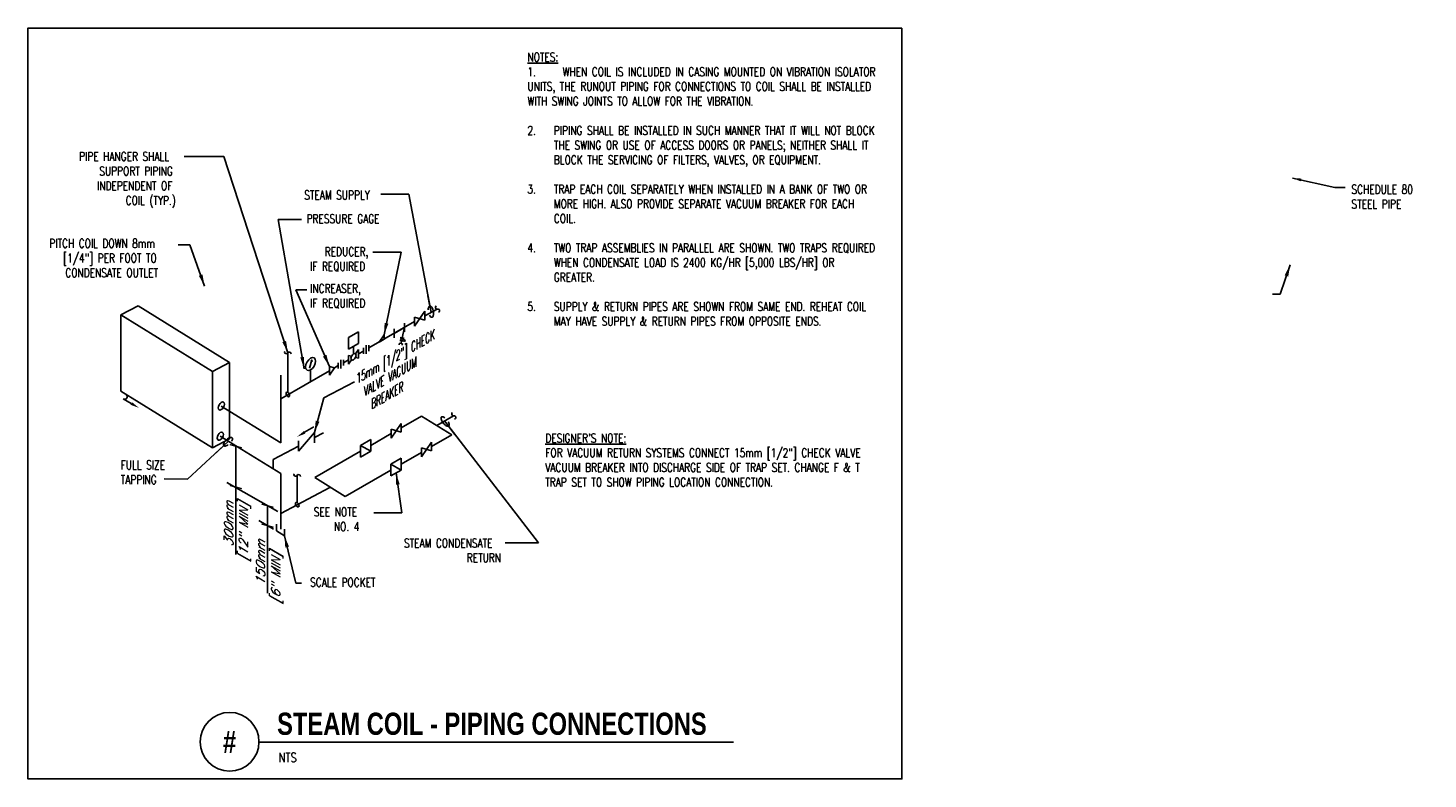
# Model space of a CAD drawing. Header units: inches. Extents: x -0.7 to 14.2, y -0.5 to 7.5.
import ezdxf
from ezdxf.enums import TextEntityAlignment as Align

# ---------------------------------------------------------------- set-up
doc = ezdxf.new("R2010")
doc.units = ezdxf.units.IN
doc.header["$MEASUREMENT"] = 0
doc.layers.add('G-ANNO-NPLT', color=7, linetype='Continuous', plot=False)
for name, color, linetype in [('M-DETL-DIMS', 1, 'Continuous'), ('M-DETL-HEVY', 5, 'Continuous'), ('M-DETL-MEDM', 4, 'Continuous'), ('M-DETL-TEXT', 2, 'Continuous')]:
    doc.layers.add(name, color=color, linetype=linetype)
doc.styles.add('BOLD', font='bold.shx', dxfattribs={"width": 0.9})
doc.styles.add('Romans', font='romans.shx', dxfattribs={"width": 0.75})
doc.dimstyles.new('VA-Dims', dxfattribs={"dimtxt": 0.09375, "dimasz": 0.09375, "dimexe": 0.09375, "dimexo": 0.03125, "dimgap": 0.02, "dimtad": 1, "dimdec": 5, "dimzin": 0, "dimdsep": 46, "dimlunit": 4, "dimtxsty": 'Romans', "dimblk": 'ARCHTICK', "dimcen": 0.09375, "dimclrd": 256, "dimclre": 256, "dimclrt": 256, "dimadec": 0, "dimazin": 0, "dimtfac": 1, "dimtdec": 5, "dimtofl": 0, "dimtmove": 0, "dimatfit": 3, "dimfxl": 1, "dimfrac": 2, "dimtolj": 1, "dimtzin": 0, "dimlwd": -1, "dimlwe": -1, "dimarcsym": 0})
doc.dimstyles.new('VA-Lead', dxfattribs={"dimtxt": 0.09375, "dimasz": 0.125, "dimexe": 0.125, "dimexo": 0.03125, "dimgap": 0.02, "dimtad": 1, "dimdec": 5, "dimzin": 0, "dimdsep": 46, "dimlunit": 4, "dimtxsty": 'Romans', "dimcen": 0.125, "dimclrd": 256, "dimclre": 256, "dimclrt": 256, "dimadec": 0, "dimazin": 0, "dimtfac": 1, "dimtdec": 5, "dimtofl": 0, "dimtmove": 0, "dimatfit": 3, "dimfxl": 1, "dimfrac": 2, "dimtolj": 1, "dimtzin": 0, "dimlwd": -1, "dimlwe": -1, "dimarcsym": 0})
doc.dimstyles.new('VA-Loop', dxfattribs={"dimtxt": 0.09375, "dimasz": 0.18, "dimexe": 0.125, "dimexo": 0.0625, "dimgap": 0.09, "dimtad": 0, "dimtih": 1, "dimtoh": 1, "dimdec": 4, "dimzin": 0, "dimdsep": 46, "dimtxsty": 'Romans', "dimcen": 0.09, "dimclrd": 256, "dimclre": 256, "dimclrt": 256, "dimadec": 0, "dimazin": 0, "dimtfac": 1, "dimtdec": 4, "dimtofl": 0, "dimtmove": 0, "dimatfit": 3, "dimldrblk": 'dimloop1', "dimfxl": 1, "dimtolj": 1, "dimtzin": 0, "dimlwd": -1, "dimlwe": -1, "dimarcsym": 0})

# ---------------------------------------------------------------- blocks, each defined once
blk = doc.blocks.new('_ArchTick')
at = {"color": 0, "linetype": 'ByBlock', "const_width": 0.15}
blk.add_lwpolyline([(-0.5, -0.5), (0.5, 0.5)], dxfattribs=at)
blk = doc.blocks.new('dimloop1')
blk.add_line((-0.383, 0), (-1, 0))
blk.add_lwpolyline([(0.15, -0.121, 0.038212), (0.207, -0.1, 0.102096), (0.278, -0.047, 0.184921), (0.296, 0, 0.184921), (0.278, 0.047, 0.102096), (0.207, 0.099, 0.060952), (0.115, 0.129, 0.047258), (-0.008, 0.14), (-0.078, 0.14, 0.047258), (-0.202, 0.129, 0.060952), (-0.294, 0.099, 0.102096), (-0.365, 0.047, 0.184921), (-0.383, 0, 0.184921), (-0.365, -0.047, 0.102096), (-0.294, -0.1, 0.060952), (-0.202, -0.129, 0.011023), (-0.173, -0.134, 0.047258)], format="xyb")

msp = doc.modelspace()

# ---------------------------------------------------------------- hatches: boundary and pattern name
at = {"layer": 'M-DETL-MEDM'}
msp.add_hatch(color=256, dxfattribs=at).paths.add_polyline_path([(2.311, 3.905), (2.322, 3.918), (2.326, 3.9)])

# ---------------------------------------------------------------- linework, layer by layer
at = {"layer": 'G-ANNO-NPLT', "color": 6}
msp.add_lwpolyline([(8.61, 7.451), (-0.701, 7.451), (-0.701, -0.547), (8.61, -0.547)], close=True, dxfattribs=at)
at = {"layer": 'M-DETL-DIMS'}
for p, q in [((1.513, 2.997), (1.513, 2.562)), ((1.961, 2.3), (1.419, 2.612)), ((1.513, 1.844), (1.513, 2.562)), ((1.851, 2.363), (1.851, 2.151)), ((1.915, 2.114), (1.757, 2.205)), ((1.851, 1.433), (1.851, 2.151))]:
    msp.add_line(p, q, dxfattribs=at)
at = {"layer": 'M-DETL-HEVY'}
for p, q in [((0.287, 4.396), (0.472, 4.493)), ((0.472, 4.493), (1.447, 3.89)), ((0.287, 4.396), (1.263, 3.793)), ((0.287, 4.396), (0.287, 3.582)), ((1.263, 3.793), (1.447, 3.89)), ((1.447, 3.89), (1.447, 3.076)), ((1.263, 3.793), (1.263, 2.979)), ((0.287, 3.582), (1.263, 2.979)), ((1.263, 2.979), (1.447, 3.076))]:
    msp.add_line(p, q, dxfattribs=at)
for centre in [(1.358, 3.425), (1.348, 3.103)]:
    msp.add_ellipse(centre, major_axis=(-0.0237, -0.041), ratio=0.57735, dxfattribs=at)
at = {"layer": 'M-DETL-MEDM'}
for p, q in [((3.418, 4.277), (3.526, 4.434)), ((3.418, 4.277), (3.418, 4.371)), ((3.418, 4.371), (3.526, 4.34)), ((3.526, 4.387), (3.66, 4.457)), ((3.526, 4.34), (3.526, 4.434)), ((2.821, 4.216), (2.713, 4.154)), ((2.821, 4.091), (2.821, 4.216)), ((2.93, 4.043), (3.418, 4.324)), ((3.039, 4.106), (3.093, 4.184)), ((3.093, 4.137), (3.093, 4.184)), ((3.309, 4.262), (3.201, 4.199)), ((3.201, 4.152), (3.201, 4.246)), ((3.309, 4.262), (3.286, 4.15)), ((3.309, 4.215), (3.309, 4.309)), ((2.713, 4.029), (2.713, 4.154)), ((2.713, 4.029), (2.821, 4.091)), ((2.767, 3.98), (2.767, 4.06)), ((2.875, 3.98), (2.875, 4.043)), ((2.902, 3.98), (2.902, 4.074)), ((2.93, 4.011), (2.93, 4.074)), ((3.039, 4.106), (3.093, 4.137)), ((3.3, 4.115), (3.259, 4.124)), ((3.306, 4.146), (3.265, 4.154)), ((3.279, 4.12), (3.273, 4.09)), ((3.295, 4.132), (3.316, 4.128)), ((3.316, 4.128), (3.311, 4.107)), ((2.067, 3.994), (2.067, 3.57)), ((2.298, 3.827), (2.322, 3.918)), ((2.311, 3.905), (2.322, 3.918)), ((2.326, 3.9), (2.311, 3.905)), ((2.322, 3.918), (2.326, 3.9)), ((2.605, 3.824), (2.605, 3.886)), ((2.632, 3.824), (2.632, 3.918)), ((2.659, 3.855), (2.659, 3.918)), ((2.659, 3.886), (2.713, 3.918)), ((2.713, 3.871), (2.713, 3.964)), ((2.713, 3.964), (2.746, 3.955)), ((2.713, 3.871), (2.746, 3.918)), ((2.789, 3.98), (2.821, 4.027)), ((2.789, 3.943), (2.821, 3.933)), ((2.821, 3.933), (2.821, 4.027)), ((2.821, 3.98), (2.875, 4.011)), ((1.993, 3.502), (2.51, 3.8)), ((1.993, 3.754), (1.993, 3.032)), ((2.31, 3.81), (2.31, 3.685)), ((2.51, 3.753), (2.51, 3.847)), ((2.51, 3.847), (2.564, 3.831)), ((2.51, 3.753), (2.564, 3.831)), ((2.564, 3.831), (2.605, 3.855)), ((1.358, 3.425), (1.993, 3.032)), ((3.276, 3.193), (3.493, 3.318)), ((3.493, 3.318), (3.816, 3.118)), ((3.654, 3.218), (3.832, 3.321)), ((2.352, 3.142), (2.182, 2.945)), ((2.246, 3.145), (2.343, 3.203)), ((2.352, 3.142), (2.352, 3.034)), ((2.352, 3.088), (2.446, 3.138)), ((3.168, 3.084), (3.276, 3.24)), ((3.168, 3.084), (3.168, 3.178)), ((3.168, 3.178), (3.276, 3.146)), ((3.276, 3.146), (3.276, 3.24)), ((1.348, 3.103), (1.992, 2.705)), ((1.912, 2.857), (2.182, 2.999)), ((2.182, 3.053), (2.182, 2.945)), ((2.951, 3.068), (2.843, 3.006)), ((2.843, 2.881), (2.843, 3.006)), ((2.843, 3.006), (2.951, 2.943)), ((2.951, 3.006), (3.168, 3.131)), ((2.951, 2.943), (2.951, 3.068)), ((3.491, 2.884), (3.599, 3.04)), ((3.599, 2.993), (3.816, 3.118)), ((3.599, 2.946), (3.599, 3.04)), ((1.912, 2.857), (1.912, 2.755)), ((2.843, 2.943), (2.356, 2.662)), ((2.843, 2.881), (2.951, 2.943)), ((3.275, 2.868), (3.166, 2.806)), ((3.275, 2.806), (3.491, 2.931)), ((3.275, 2.743), (3.275, 2.868)), ((3.491, 2.884), (3.491, 2.978)), ((3.491, 2.978), (3.599, 2.946)), ((1.992, 2.705), (1.992, 2.112)), ((2.168, 2.689), (2.168, 2.396)), ((3.166, 2.743), (2.679, 2.462)), ((3.166, 2.681), (3.166, 2.806)), ((3.166, 2.806), (3.275, 2.743)), ((3.166, 2.681), (3.275, 2.743)), ((1.992, 2.281), (2.515, 2.557)), ((2.356, 2.662), (2.679, 2.462)), ((1.946, 2.167), (1.946, 2.096)), ((1.946, 2.096), (2.031, 2.044)), ((2.031, 2.115), (2.031, 2.044))]:
    msp.add_line(p, q, dxfattribs=at)
for points in [[(3.672, 4.423, 1.015746), (3.66, 4.457), (3.66, 4.457, -0.643035), (3.646, 4.492)], [(2.035, 4.007, 1.015746), (2.068, 3.993), (2.068, 3.993, -0.643035), (2.103, 3.98)], [(3.844, 3.286, 1.015746), (3.832, 3.321), (3.832, 3.321, -0.643035), (3.818, 3.355)], [(2.134, 2.703, 1.015746), (2.168, 2.689), (2.168, 2.689, -0.643035), (2.203, 2.676)]]:
    msp.add_lwpolyline(points, format="xyb", dxfattribs=at)
msp.add_lwpolyline([(3.285, 4.072), (3.288, 4.087), (3.258, 4.093), (3.255, 4.078)], dxfattribs=at)
msp.add_circle((3.283, 4.135), 0.013, dxfattribs=at)
for centre, major_axis in [((2.31, 3.872), (-0.038, -0.0659)), ((2.767, 3.949), (-0.019, -0.0329)), ((2.067, 3.548), (0.0134, -0.0232)), ((2.168, 2.374), (0.0134, -0.0232))]:
    msp.add_ellipse(centre, major_axis=major_axis, ratio=0.57735, dxfattribs=at)
msp.add_solid([(2.254, 3.131), (2.238, 3.158), (2.165, 3.097)], dxfattribs=at)
at = {"layer": 'M-DETL-TEXT'}
for p, q in [((0.4, 3.451), (0.314, 3.501)), ((1.76, -0.155), (6.814, -0.155))]:
    msp.add_line(p, q, dxfattribs=at)
msp.add_circle((1.447, -0.151), 0.313, dxfattribs=at)
msp.add_arc((0.328, 3.525), 0.0277, 238.9039, 57.6302, dxfattribs=at)
msp.add_solid([(0.408, 3.465), (0.392, 3.438), (0.481, 3.405)], dxfattribs=at)

# ---------------------------------------------------------------- block references
at = {"layer": 'M-DETL-DIMS'}
for p, xscale, yscale, zscale, rotation in [((1.513, 2.997), 0.09375, 0.09375, 0.09375, 120), ((1.513, 2.562), 0.09375, 0.09375, 0.09375, 120.0000000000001), ((1.851, 2.363), 0.09375000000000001, 0.09375000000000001, 0.09375000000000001, 120), ((1.851, 2.151), 0.09374999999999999, 0.09374999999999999, 0.09374999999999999, 120.0000000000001)]:
    msp.add_blockref('_ArchTick', p, dxfattribs=dict(at, xscale=xscale, yscale=yscale, zscale=zscale, rotation=rotation))

# ---------------------------------------------------------------- texts
at = {"layer": 'M-DETL-DIMS', "style": 'Romans', "oblique": 30}
for s, p in [('300mm', (1.484, 1.924)), ('[12" MIN]', (1.641, 1.773)), ('150mm', (1.822, 1.513)), ('[6" MIN]', (1.985, 1.323))]:
    msp.add_text(s, height=0.0938, rotation=90, dxfattribs=at).set_placement(p)
at = {"layer": 'M-DETL-TEXT', "width": 0.8}
for s, height, style, p in [('STEAM COIL - PIPING CONNECTIONS', 0.23622, 'BOLD', (1.953, -0.077)), ('NTS', 0.0984, 'Romans', (1.967, -0.367))]:
    msp.add_text(s, height=height, dxfattribs=dict(at, style=style)).set_placement(p)
at = {"layer": 'M-DETL-TEXT', "style": 'BOLD', "width": 0.8}
msp.add_text('#', height=0.236, dxfattribs=at).set_placement((1.447, -0.151), align=Align.MIDDLE)
at = {"layer": 'M-DETL-TEXT', "char_height": 0.09375, "attachment_point": 1, "style": 'Romans'}
for s, insert, width in [('{\\LNOTES:\\P\\pi-0.28125,l0.28125,t0.28125;}1.^IWHEN COIL IS INCLUDED IN CASING MOUNTED ON VIBRATION ISOLATOR UNITS, THE RUNOUT PIPING FOR CONNECTIONS TO COIL SHALL BE INSTALLED WITH SWING JOINTS TO ALLOW FOR THE VIBRATION.\\P\\pi0,l0,tz;\\P\\pi-0.28125,l0.28125,t0.28125;2.^IPIPING SHALL BE INSTALLED IN SUCH MANNER THAT IT WILL NOT BLOCK THE SWING OR USE OF ACCESS DOORS OR PANELS; NEITHER SHALL IT BLOCK THE SERVICING OF FILTERS, VALVES, OR EQUIPMENT.\\P\\pi0,l0,tz;\\P\\pi-0.28125,l0.28125,t0.28125;3.^ITRAP EACH COIL SEPARATELY WHEN INSTALLED IN A BANK OF TWO OR MORE HIGH. ALSO PROVIDE SEPARATE VACUUM BREAKER FOR EACH COIL.\\P\\pi0,l0,tz;\\P\\pi-0.28125,l0.28125,t0.28125;4.^ITWO TRAP ASSEMBLIES IN PARALLEL ARE SHOWN. TWO TRAPS REQUIRED WHEN CONDENSATE LOAD IS 2400 KG/HR [5,000 LBS/HR] OR GREATER.\\P\\pi0,l0,tz;\\P\\pi-0.28125,l0.28125,t0.28125;5.^ISUPPLY & RETURN PIPES ARE SHOWN FROM SAME END. REHEAT COIL MAY HAVE SUPPLY & RETURN PIPES FROM OPPOSITE ENDS.', (4.62, 7.188), 4.02241), ('\\pi0.042119;PIPE HANGER SHALL \\P\\pi0.2564;SUPPORT PIPING \\P\\pi0.23297;INDEPENDENT OF \\P\\pi0.53765;COIL (TYP.)', (-0.198, 6.13), 1.12359), ('STEAM SUPPLY', (2.242, 5.719), 1.51393), ('PRESSURE GAGE ', (2.267, 5.466), 0.99002), ('\\pi0.078048;PITCH COIL DOWN 8mm \\P\\pi0.22537;[1/4"] PER FOOT TO \\P\\pi0.24881;CONDENSATE OUTLET', (-0.552, 5.204), 1.35037), ('\\pi0.21598;REDUCER,\\P\\pi0.058611;IF REQUIRED', (2.245, 5.116), 0.70482), ('INCREASER, IF REQUIRED', (2.305, 4.724), 0.69729), ('FULL SIZE TAPPING', (0.287, 2.844), 0.82592), ('\\pi0.038729;SEE NOTE \\P\\pi0.25302;NO. 4', (2.305, 2.344), 0.55101), ('\\pi0.36222;STEAM CONDENSATE \\P\\pi1.0319;RETURN', (2.942, 2.012), 1.41021), ('SCALE POCKET', (2.305, 1.594), 2.59763)]:
    msp.add_mtext(s, dxfattribs=dict(at, insert=insert, width=width))
at = {"layer": 'M-DETL-TEXT', "insert": (13.399, 5.779), "char_height": 0.09375, "attachment_point": 1, "style": 'Romans'}
msp.add_mtext('SCHEDULE 80\\PSTEEL PIPE', dxfattribs=at)
at = {"layer": 'M-DETL-TEXT', "insert": (2.753, 3.74), "char_height": 0.09375, "width": 1.17497, "attachment_point": 1, "rotation": 30, "style": 'Romans'}
msp.add_mtext('{\\Q30;\\W0.7;15mm [1/2"] CHECK VALVE VACUUM BREAKER }', dxfattribs=at)
at = {"layer": 'M-DETL-TEXT', "color": 1, "insert": (4.81, 3.13), "char_height": 0.09375, "width": 3.77991, "attachment_point": 1, "style": 'Romans'}
msp.add_mtext('{\\LDESIGNER\'S NOTE:\\P}FOR VACUUM RETURN SYSTEMS CONNECT 15mm [1/2"] CHECK VALVE VACUUM BREAKER INTO DISCHARGE SIDE OF TRAP SET. CHANGE F & T TRAP SET TO SHOW PIPING LOCATION CONNECTION.', dxfattribs=at)

# ---------------------------------------------------------------- leaders
at = {"layer": 'M-DETL-TEXT'}
for points, override in [([(2.068, 3.993), (1.384, 6.082), (0.963, 6.082)], {"dimtad": 0}), ([(2.242, 3.822), (1.964, 5.413), (2.214, 5.413)], {"dimtad": 0}), ([(1.181, 4.702), (1.022, 5.14), (0.899, 5.14)], {"dimgap": 0.02, "dimtad": 0}), ([(3.093, 4.184), (3.276, 5.063), (2.973, 5.063)], {"dimtad": 0}), ([(12.746, 4.929), (12.641, 4.618), (12.558, 4.618)], {"dimtad": 0}), ([(2.51, 3.847), (2.152, 4.663), (2.269, 4.664)], {"dimtad": 0}), ([(2.352, 3.142), (2.45, 3.514), (2.777, 3.681)], {"dimtad": 0}), ([(3.22, 2.712), (3.283, 2.287), (2.983, 2.287)], {"dimgap": 0.02, "dimtad": 0}), ([(2.031, 2.044), (2.152, 1.538), (2.214, 1.538)], {"dimtad": 0})]:
    msp.add_leader(points, dimstyle='VA-Lead', override=override, dxfattribs=at)
for points, dimstyle in [([(12.77, 5.853), (13.223, 5.752), (13.332, 5.752)], 'VA-Dims'), ([(3.593, 4.422), (3.357, 5.681), (3.057, 5.681)], 'VA-Loop'), ([(3.738, 3.266), (4.739, 1.968), (4.383, 1.968)], 'VA-Loop'), ([(1.435, 3.05), (1, 2.647), (0.749, 2.648)], 'VA-Loop')]:
    msp.add_leader(points, dimstyle=dimstyle, dxfattribs=at)

doc.saveas('drawing.dxf')
